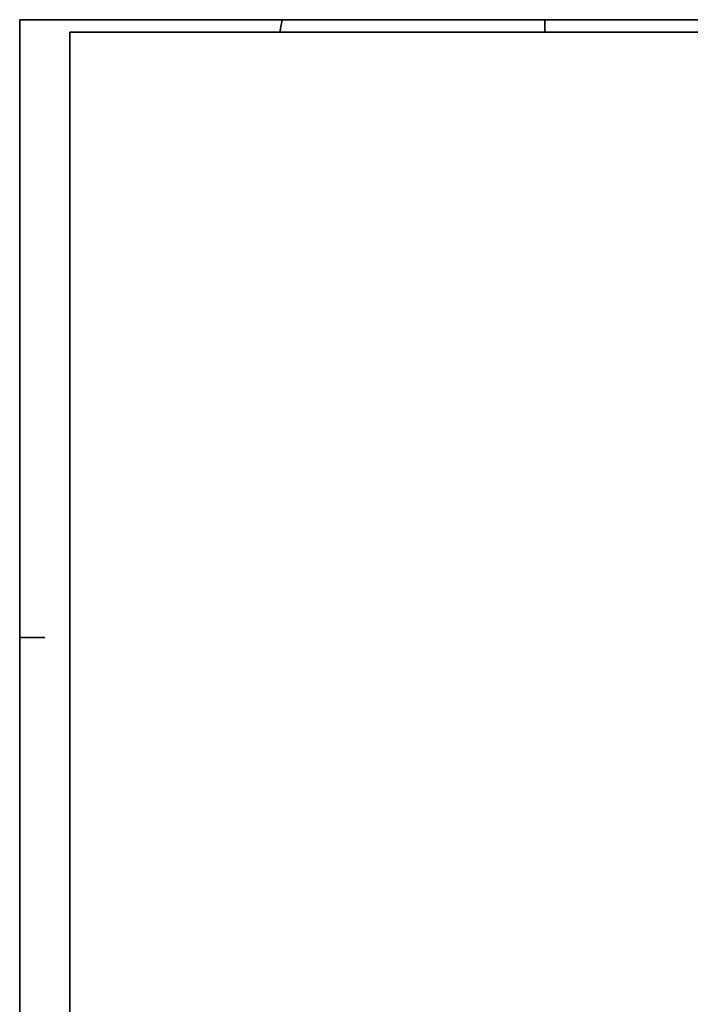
# Model space of a CAD drawing. Extents: x -181 to 1388, y 138 to 979.
# Tile 8 of 82: x -181 to 87, y 585 to 979. Entities that reach past the tile are written whole.
import ezdxf

# ---------------------------------------------------------------- set-up
doc = ezdxf.new("R2010")
doc.units = 0
doc.layers.add('Rahmen-A0U86KLAPE', color=7, linetype='Continuous', lineweight=35)
doc.layers.add('X_Rahmen', color=7, linetype='Continuous', lineweight=25)

# ---------------------------------------------------------------- blocks, each defined once
blk = doc.blocks.new('Blockreferenz-A07F5V03WF')
at = {"layer": 'Rahmen-A0U86KLAPE', "color": 0, "linetype": 'ByBlock', "ltscale": 0.35}
for p, q in [((1388.17, 978.99), (-180.83, 978.99)), ((-180.83, 978.99), (-180.83, 137.99)), ((-75.83, 978.99), (-76.79, 973.99)), ((29.17, 978.99), (29.17, 973.99)), ((-160.83, 142.99), (-160.83, 973.99)), ((-160.83, 973.99), (1383.17, 973.99)), ((-180.83, 731.99), (-170.83, 731.99))]:
    blk.add_line(p, q, dxfattribs=at)

msp = doc.modelspace()

# ---------------------------------------------------------------- block references
at = {"layer": 'X_Rahmen', "ltscale": 0.25}
msp.add_blockref('Blockreferenz-A07F5V03WF', (0, 0), dxfattribs=at)

doc.saveas('drawing.dxf')
